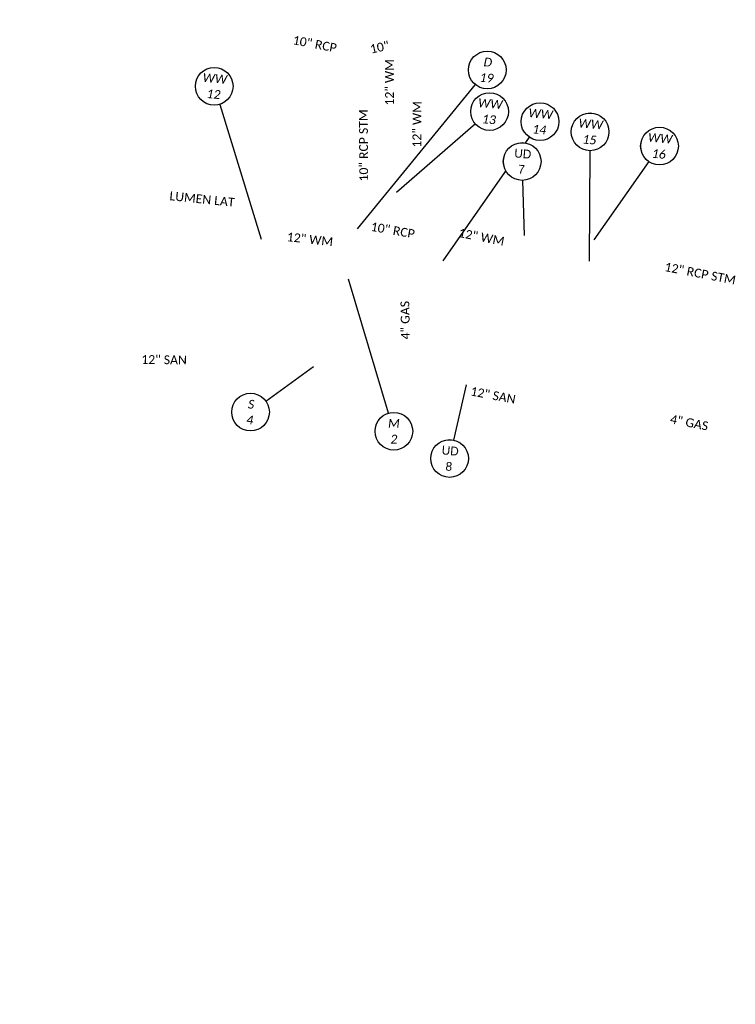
# Model space of a CAD drawing. Header units: feet. Extents: x 2244491 to 2246839, y 594397 to 597597.
# Tile 111 of 115: x 2246112 to 2246340, y 596008 to 596321. Entities that reach past the tile are written whole.
import ezdxf
from ezdxf import colors
from ezdxf.entities.mleader import LeaderData, LeaderLine
from ezdxf.enums import TextEntityAlignment as Align
from ezdxf.math import Vec2, Vec3

# ---------------------------------------------------------------- set-up
doc = ezdxf.new("R2010")
doc.units = ezdxf.units.FT
doc.header["$MEASUREMENT"] = 0
for name, color, linetype in [('DR_X_Text', 7, 'Continuous'), ('TX_P_20', 7, 'Continuous'), ('UT_X_Cable_TV_Text', 7, 'Continuous'), ('UT_X_Gas_Text', 7, 'Continuous'), ('UT_X_Sanitary_Text', 7, 'Continuous'), ('UT_X_Water_Text', 7, 'Continuous')]:
    doc.layers.add(name, color=color, linetype=linetype)
doc.styles.add('P_Slanted_Normal', font='calibrii.ttf', dxfattribs={"height": 0.14})
doc.styles.add('Slanted-Normal', font='font31.shx', dxfattribs={"height": 0.14})
doc.styles.add('X_Straight_Normal', font='calibril.ttf', dxfattribs={"height": 0.14})

# ---------------------------------------------------------------- blocks, each defined once
blk = doc.blocks.new('*U1063')
blk.add_wipeout([(-0.298, 0.023), (-0.295, 0.045), (-0.291, 0.07), (-0.285, 0.091), (-0.277, 0.112), (-0.268, 0.133), (-0.257, 0.153), (-0.245, 0.172), (-0.234, 0.186), (-0.221, 0.202), (-0.206, 0.217), (-0.188, 0.233), (-0.172, 0.245), (-0.158, 0.254), (-0.142, 0.263), (-0.124, 0.272), (-0.105, 0.28), (-0.084, 0.287), (-0.058, 0.293), (-0.036, 0.297), (-0.012, 0.299), (0, 0.299), (0.022, 0.298), (0.043, 0.296), (0.069, 0.291), (0.09, 0.285), (0.111, 0.278), (0.135, 0.266), (0.153, 0.256), (0.17, 0.246), (0.187, 0.233), (0.203, 0.219), (0.217, 0.205), (0.23, 0.191), (0.24, 0.178), (0.253, 0.159), (0.264, 0.141), (0.273, 0.122), (0.281, 0.103), (0.286, 0.086), (0.291, 0.068), (0.294, 0.053), (0.297, 0.037), (0.298, 0.018), (0.299, 0), (0.298, -0.02), (0.296, -0.04), (0.293, -0.059), (0.289, -0.076), (0.284, -0.093), (0.278, -0.109), (0.272, -0.123), (0.263, -0.141), (0.254, -0.157), (0.245, -0.171), (0.232, -0.188), (0.22, -0.202), (0.211, -0.211), (0.198, -0.224), (0.188, -0.232), (0.172, -0.244), (0.151, -0.258), (0.129, -0.27), (0.112, -0.277), (0.094, -0.284), (0.07, -0.291), (0.057, -0.293), (0.038, -0.296), (0.025, -0.298), (0.011, -0.299), (0, -0.299), (-0.006, -0.299), (-0.018, -0.298), (-0.028, -0.298), (-0.04, -0.296), (-0.052, -0.294), (-0.064, -0.292), (-0.077, -0.289), (-0.092, -0.284), (-0.115, -0.276), (-0.135, -0.267), (-0.15, -0.258), (-0.168, -0.247), (-0.182, -0.237), (-0.199, -0.223), (-0.218, -0.204), (-0.232, -0.189), (-0.246, -0.17), (-0.255, -0.155), (-0.266, -0.137), (-0.275, -0.118), (-0.283, -0.097), (-0.29, -0.074), (-0.294, -0.054), (-0.297, -0.033), (-0.299, -0.015), (-0.299, 0)])
at = {"flags": 128}
blk.add_lwpolyline([(0.113, -0.278), (0.957, -2.356)], dxfattribs=at)
blk.add_circle((0, 0), 0.3)
at = {"style": 'Slanted-Normal', "flags": 8}
for tag, p in [('ITEMTYPE', (0, 0.125)), ('ITEMNUMBER', (0, -0.125))]:
    blk.add_attdef(tag, text='', height=0.14, dxfattribs=at).set_placement(p, align=Align.MIDDLE_CENTER)
blk = doc.blocks.new('*U1064')
blk.add_wipeout([(-0.298, 0.023), (-0.295, 0.045), (-0.291, 0.07), (-0.285, 0.091), (-0.277, 0.112), (-0.268, 0.133), (-0.257, 0.153), (-0.245, 0.172), (-0.234, 0.186), (-0.221, 0.202), (-0.206, 0.217), (-0.188, 0.233), (-0.172, 0.245), (-0.158, 0.254), (-0.142, 0.263), (-0.124, 0.272), (-0.105, 0.28), (-0.084, 0.287), (-0.058, 0.293), (-0.036, 0.297), (-0.012, 0.299), (0, 0.299), (0.022, 0.298), (0.043, 0.296), (0.069, 0.291), (0.09, 0.285), (0.111, 0.278), (0.135, 0.266), (0.153, 0.256), (0.17, 0.246), (0.187, 0.233), (0.203, 0.219), (0.217, 0.205), (0.23, 0.191), (0.24, 0.178), (0.253, 0.159), (0.264, 0.141), (0.273, 0.122), (0.281, 0.103), (0.286, 0.086), (0.291, 0.068), (0.294, 0.053), (0.297, 0.037), (0.298, 0.018), (0.299, 0), (0.298, -0.02), (0.296, -0.04), (0.293, -0.059), (0.289, -0.076), (0.284, -0.093), (0.278, -0.109), (0.272, -0.123), (0.263, -0.141), (0.254, -0.157), (0.245, -0.171), (0.232, -0.188), (0.22, -0.202), (0.211, -0.211), (0.198, -0.224), (0.188, -0.232), (0.172, -0.244), (0.151, -0.258), (0.129, -0.27), (0.112, -0.277), (0.094, -0.284), (0.07, -0.291), (0.057, -0.293), (0.038, -0.296), (0.025, -0.298), (0.011, -0.299), (0, -0.299), (-0.006, -0.299), (-0.018, -0.298), (-0.028, -0.298), (-0.04, -0.296), (-0.052, -0.294), (-0.064, -0.292), (-0.077, -0.289), (-0.092, -0.284), (-0.115, -0.276), (-0.135, -0.267), (-0.15, -0.258), (-0.168, -0.247), (-0.182, -0.237), (-0.199, -0.223), (-0.218, -0.204), (-0.232, -0.189), (-0.246, -0.17), (-0.255, -0.155), (-0.266, -0.137), (-0.275, -0.118), (-0.283, -0.097), (-0.29, -0.074), (-0.294, -0.054), (-0.297, -0.033), (-0.299, -0.015), (-0.299, 0)])
at = {"flags": 128}
blk.add_lwpolyline([(-0.208, -0.216), (-1.366, -1.413)], dxfattribs=at)
blk.add_circle((0, 0), 0.3)
at = {"style": 'Slanted-Normal', "flags": 8}
for tag, p in [('ITEMTYPE', (0, 0.125)), ('ITEMNUMBER', (0, -0.125))]:
    blk.add_attdef(tag, text='', height=0.14, dxfattribs=at).set_placement(p, align=Align.MIDDLE_CENTER)
blk = doc.blocks.new('*U1060')
blk.add_wipeout([(-0.298, 0.023), (-0.295, 0.045), (-0.291, 0.07), (-0.285, 0.091), (-0.277, 0.112), (-0.268, 0.133), (-0.257, 0.153), (-0.245, 0.172), (-0.234, 0.186), (-0.221, 0.202), (-0.206, 0.217), (-0.188, 0.233), (-0.172, 0.245), (-0.158, 0.254), (-0.142, 0.263), (-0.124, 0.272), (-0.105, 0.28), (-0.084, 0.287), (-0.058, 0.293), (-0.036, 0.297), (-0.012, 0.299), (0, 0.299), (0.022, 0.298), (0.043, 0.296), (0.069, 0.291), (0.09, 0.285), (0.111, 0.278), (0.135, 0.266), (0.153, 0.256), (0.17, 0.246), (0.187, 0.233), (0.203, 0.219), (0.217, 0.205), (0.23, 0.191), (0.24, 0.178), (0.253, 0.159), (0.264, 0.141), (0.273, 0.122), (0.281, 0.103), (0.286, 0.086), (0.291, 0.068), (0.294, 0.053), (0.297, 0.037), (0.298, 0.018), (0.299, 0), (0.298, -0.02), (0.296, -0.04), (0.293, -0.059), (0.289, -0.076), (0.284, -0.093), (0.278, -0.109), (0.272, -0.123), (0.263, -0.141), (0.254, -0.157), (0.245, -0.171), (0.232, -0.188), (0.22, -0.202), (0.211, -0.211), (0.198, -0.224), (0.188, -0.232), (0.172, -0.244), (0.151, -0.258), (0.129, -0.27), (0.112, -0.277), (0.094, -0.284), (0.07, -0.291), (0.057, -0.293), (0.038, -0.296), (0.025, -0.298), (0.011, -0.299), (0, -0.299), (-0.006, -0.299), (-0.018, -0.298), (-0.028, -0.298), (-0.04, -0.296), (-0.052, -0.294), (-0.064, -0.292), (-0.077, -0.289), (-0.092, -0.284), (-0.115, -0.276), (-0.135, -0.267), (-0.15, -0.258), (-0.168, -0.247), (-0.182, -0.237), (-0.199, -0.223), (-0.218, -0.204), (-0.232, -0.189), (-0.246, -0.17), (-0.255, -0.155), (-0.266, -0.137), (-0.275, -0.118), (-0.283, -0.097), (-0.29, -0.074), (-0.294, -0.054), (-0.297, -0.033), (-0.299, -0.015), (-0.299, 0)])
at = {"flags": 128}
blk.add_lwpolyline([(-0.15, -0.26), (-1.349, -2.339)], dxfattribs=at)
blk.add_circle((0, 0), 0.3)
at = {"style": 'Slanted-Normal', "flags": 8}
for tag, p in [('ITEMTYPE', (0, 0.125)), ('ITEMNUMBER', (0, -0.125))]:
    blk.add_attdef(tag, text='', height=0.14, dxfattribs=at).set_placement(p, align=Align.MIDDLE_CENTER)
blk = doc.blocks.new('*U1061')
blk.add_wipeout([(-0.298, 0.023), (-0.295, 0.045), (-0.291, 0.07), (-0.285, 0.091), (-0.277, 0.112), (-0.268, 0.133), (-0.257, 0.153), (-0.245, 0.172), (-0.234, 0.186), (-0.221, 0.202), (-0.206, 0.217), (-0.188, 0.233), (-0.172, 0.245), (-0.158, 0.254), (-0.142, 0.263), (-0.124, 0.272), (-0.105, 0.28), (-0.084, 0.287), (-0.058, 0.293), (-0.036, 0.297), (-0.012, 0.299), (0, 0.299), (0.022, 0.298), (0.043, 0.296), (0.069, 0.291), (0.09, 0.285), (0.111, 0.278), (0.135, 0.266), (0.153, 0.256), (0.17, 0.246), (0.187, 0.233), (0.203, 0.219), (0.217, 0.205), (0.23, 0.191), (0.24, 0.178), (0.253, 0.159), (0.264, 0.141), (0.273, 0.122), (0.281, 0.103), (0.286, 0.086), (0.291, 0.068), (0.294, 0.053), (0.297, 0.037), (0.298, 0.018), (0.299, 0), (0.298, -0.02), (0.296, -0.04), (0.293, -0.059), (0.289, -0.076), (0.284, -0.093), (0.278, -0.109), (0.272, -0.123), (0.263, -0.141), (0.254, -0.157), (0.245, -0.171), (0.232, -0.188), (0.22, -0.202), (0.211, -0.211), (0.198, -0.224), (0.188, -0.232), (0.172, -0.244), (0.151, -0.258), (0.129, -0.27), (0.112, -0.277), (0.094, -0.284), (0.07, -0.291), (0.057, -0.293), (0.038, -0.296), (0.025, -0.298), (0.011, -0.299), (0, -0.299), (-0.006, -0.299), (-0.018, -0.298), (-0.028, -0.298), (-0.04, -0.296), (-0.052, -0.294), (-0.064, -0.292), (-0.077, -0.289), (-0.092, -0.284), (-0.115, -0.276), (-0.135, -0.267), (-0.15, -0.258), (-0.168, -0.247), (-0.182, -0.237), (-0.199, -0.223), (-0.218, -0.204), (-0.232, -0.189), (-0.246, -0.17), (-0.255, -0.155), (-0.266, -0.137), (-0.275, -0.118), (-0.283, -0.097), (-0.29, -0.074), (-0.294, -0.054), (-0.297, -0.033), (-0.299, -0.015), (-0.299, 0)])
at = {"flags": 128}
blk.add_lwpolyline([(0.024, -0.299), (0.167, -2.053)], dxfattribs=at)
blk.add_circle((0, 0), 0.3)
at = {"style": 'Slanted-Normal', "flags": 8}
for tag, p in [('ITEMTYPE', (0, 0.125)), ('ITEMNUMBER', (0, -0.125))]:
    blk.add_attdef(tag, text='', height=0.14, dxfattribs=at).set_placement(p, align=Align.MIDDLE_CENTER)
blk = doc.blocks.new('*U1062')
blk.add_wipeout([(-0.298, 0.023), (-0.295, 0.045), (-0.291, 0.07), (-0.285, 0.091), (-0.277, 0.112), (-0.268, 0.133), (-0.257, 0.153), (-0.245, 0.172), (-0.234, 0.186), (-0.221, 0.202), (-0.206, 0.217), (-0.188, 0.233), (-0.172, 0.245), (-0.158, 0.254), (-0.142, 0.263), (-0.124, 0.272), (-0.105, 0.28), (-0.084, 0.287), (-0.058, 0.293), (-0.036, 0.297), (-0.012, 0.299), (0, 0.299), (0.022, 0.298), (0.043, 0.296), (0.069, 0.291), (0.09, 0.285), (0.111, 0.278), (0.135, 0.266), (0.153, 0.256), (0.17, 0.246), (0.187, 0.233), (0.203, 0.219), (0.217, 0.205), (0.23, 0.191), (0.24, 0.178), (0.253, 0.159), (0.264, 0.141), (0.273, 0.122), (0.281, 0.103), (0.286, 0.086), (0.291, 0.068), (0.294, 0.053), (0.297, 0.037), (0.298, 0.018), (0.299, 0), (0.298, -0.02), (0.296, -0.04), (0.293, -0.059), (0.289, -0.076), (0.284, -0.093), (0.278, -0.109), (0.272, -0.123), (0.263, -0.141), (0.254, -0.157), (0.245, -0.171), (0.232, -0.188), (0.22, -0.202), (0.211, -0.211), (0.198, -0.224), (0.188, -0.232), (0.172, -0.244), (0.151, -0.258), (0.129, -0.27), (0.112, -0.277), (0.094, -0.284), (0.07, -0.291), (0.057, -0.293), (0.038, -0.296), (0.025, -0.298), (0.011, -0.299), (0, -0.299), (-0.006, -0.299), (-0.018, -0.298), (-0.028, -0.298), (-0.04, -0.296), (-0.052, -0.294), (-0.064, -0.292), (-0.077, -0.289), (-0.092, -0.284), (-0.115, -0.276), (-0.135, -0.267), (-0.15, -0.258), (-0.168, -0.247), (-0.182, -0.237), (-0.199, -0.223), (-0.218, -0.204), (-0.232, -0.189), (-0.246, -0.17), (-0.255, -0.155), (-0.266, -0.137), (-0.275, -0.118), (-0.283, -0.097), (-0.29, -0.074), (-0.294, -0.054), (-0.297, -0.033), (-0.299, -0.015), (-0.299, 0)])
at = {"flags": 128}
blk.add_lwpolyline([(-0.15, -0.26), (-0.911, -1.578)], dxfattribs=at)
blk.add_circle((0, 0), 0.3)
at = {"style": 'Slanted-Normal', "flags": 8}
for tag, p in [('ITEMTYPE', (0, 0.125)), ('ITEMNUMBER', (0, -0.125))]:
    blk.add_attdef(tag, text='', height=0.14, dxfattribs=at).set_placement(p, align=Align.MIDDLE_CENTER)
blk = doc.blocks.new('*U1074')
blk.add_wipeout([(-0.298, 0.023), (-0.295, 0.045), (-0.291, 0.07), (-0.285, 0.091), (-0.277, 0.112), (-0.268, 0.133), (-0.257, 0.153), (-0.245, 0.172), (-0.234, 0.186), (-0.221, 0.202), (-0.206, 0.217), (-0.188, 0.233), (-0.172, 0.245), (-0.158, 0.254), (-0.142, 0.263), (-0.124, 0.272), (-0.105, 0.28), (-0.084, 0.287), (-0.058, 0.293), (-0.036, 0.297), (-0.012, 0.299), (0, 0.299), (0.022, 0.298), (0.043, 0.296), (0.069, 0.291), (0.09, 0.285), (0.111, 0.278), (0.135, 0.266), (0.153, 0.256), (0.17, 0.246), (0.187, 0.233), (0.203, 0.219), (0.217, 0.205), (0.23, 0.191), (0.24, 0.178), (0.253, 0.159), (0.264, 0.141), (0.273, 0.122), (0.281, 0.103), (0.286, 0.086), (0.291, 0.068), (0.294, 0.053), (0.297, 0.037), (0.298, 0.018), (0.299, 0), (0.298, -0.02), (0.296, -0.04), (0.293, -0.059), (0.289, -0.076), (0.284, -0.093), (0.278, -0.109), (0.272, -0.123), (0.263, -0.141), (0.254, -0.157), (0.245, -0.171), (0.232, -0.188), (0.22, -0.202), (0.211, -0.211), (0.198, -0.224), (0.188, -0.232), (0.172, -0.244), (0.151, -0.258), (0.129, -0.27), (0.112, -0.277), (0.094, -0.284), (0.07, -0.291), (0.057, -0.293), (0.038, -0.296), (0.025, -0.298), (0.011, -0.299), (0, -0.299), (-0.006, -0.299), (-0.018, -0.298), (-0.028, -0.298), (-0.04, -0.296), (-0.052, -0.294), (-0.064, -0.292), (-0.077, -0.289), (-0.092, -0.284), (-0.115, -0.276), (-0.135, -0.267), (-0.15, -0.258), (-0.168, -0.247), (-0.182, -0.237), (-0.199, -0.223), (-0.218, -0.204), (-0.232, -0.189), (-0.246, -0.17), (-0.255, -0.155), (-0.266, -0.137), (-0.275, -0.118), (-0.283, -0.097), (-0.29, -0.074), (-0.294, -0.054), (-0.297, -0.033), (-0.299, -0.015), (-0.299, 0)])
at = {"flags": 128}
blk.add_lwpolyline([(0.227, 0.196), (0.936, 0.808)], dxfattribs=at)
blk.add_circle((0, 0), 0.3)
at = {"style": 'Slanted-Normal', "flags": 8}
for tag, p in [('ITEMTYPE', (0, 0.125)), ('ITEMNUMBER', (0, -0.125))]:
    blk.add_attdef(tag, text='', height=0.14, dxfattribs=at).set_placement(p, align=Align.MIDDLE_CENTER)
blk = doc.blocks.new('*U1057')
blk.add_wipeout([(-0.298, 0.023), (-0.295, 0.045), (-0.291, 0.07), (-0.285, 0.091), (-0.277, 0.112), (-0.268, 0.133), (-0.257, 0.153), (-0.245, 0.172), (-0.234, 0.186), (-0.221, 0.202), (-0.206, 0.217), (-0.188, 0.233), (-0.172, 0.245), (-0.158, 0.254), (-0.142, 0.263), (-0.124, 0.272), (-0.105, 0.28), (-0.084, 0.287), (-0.058, 0.293), (-0.036, 0.297), (-0.012, 0.299), (0, 0.299), (0.022, 0.298), (0.043, 0.296), (0.069, 0.291), (0.09, 0.285), (0.111, 0.278), (0.135, 0.266), (0.153, 0.256), (0.17, 0.246), (0.187, 0.233), (0.203, 0.219), (0.217, 0.205), (0.23, 0.191), (0.24, 0.178), (0.253, 0.159), (0.264, 0.141), (0.273, 0.122), (0.281, 0.103), (0.286, 0.086), (0.291, 0.068), (0.294, 0.053), (0.297, 0.037), (0.298, 0.018), (0.299, 0), (0.298, -0.02), (0.296, -0.04), (0.293, -0.059), (0.289, -0.076), (0.284, -0.093), (0.278, -0.109), (0.272, -0.123), (0.263, -0.141), (0.254, -0.157), (0.245, -0.171), (0.232, -0.188), (0.22, -0.202), (0.211, -0.211), (0.198, -0.224), (0.188, -0.232), (0.172, -0.244), (0.151, -0.258), (0.129, -0.27), (0.112, -0.277), (0.094, -0.284), (0.07, -0.291), (0.057, -0.293), (0.038, -0.296), (0.025, -0.298), (0.011, -0.299), (0, -0.299), (-0.006, -0.299), (-0.018, -0.298), (-0.028, -0.298), (-0.04, -0.296), (-0.052, -0.294), (-0.064, -0.292), (-0.077, -0.289), (-0.092, -0.284), (-0.115, -0.276), (-0.135, -0.267), (-0.15, -0.258), (-0.168, -0.247), (-0.182, -0.237), (-0.199, -0.223), (-0.218, -0.204), (-0.232, -0.189), (-0.246, -0.17), (-0.255, -0.155), (-0.266, -0.137), (-0.275, -0.118), (-0.283, -0.097), (-0.29, -0.074), (-0.294, -0.054), (-0.297, -0.033), (-0.299, -0.015), (-0.299, 0)])
at = {"flags": 128}
blk.add_lwpolyline([(-0.086, 0.287), (-0.722, 2.419)], dxfattribs=at)
blk.add_circle((0, 0), 0.3)
at = {"style": 'Slanted-Normal', "flags": 8}
for tag, p in [('ITEMTYPE', (0, 0.125)), ('ITEMNUMBER', (0, -0.125))]:
    blk.add_attdef(tag, text='', height=0.14, dxfattribs=at).set_placement(p, align=Align.MIDDLE_CENTER)
blk = doc.blocks.new('*U1114')
blk.add_wipeout([(-0.298, 0.023), (-0.295, 0.045), (-0.291, 0.07), (-0.285, 0.091), (-0.277, 0.112), (-0.268, 0.133), (-0.257, 0.153), (-0.245, 0.172), (-0.234, 0.186), (-0.221, 0.202), (-0.206, 0.217), (-0.188, 0.233), (-0.172, 0.245), (-0.158, 0.254), (-0.142, 0.263), (-0.124, 0.272), (-0.105, 0.28), (-0.084, 0.287), (-0.058, 0.293), (-0.036, 0.297), (-0.012, 0.299), (0, 0.299), (0.022, 0.298), (0.043, 0.296), (0.069, 0.291), (0.09, 0.285), (0.111, 0.278), (0.135, 0.266), (0.153, 0.256), (0.17, 0.246), (0.187, 0.233), (0.203, 0.219), (0.217, 0.205), (0.23, 0.191), (0.24, 0.178), (0.253, 0.159), (0.264, 0.141), (0.273, 0.122), (0.281, 0.103), (0.286, 0.086), (0.291, 0.068), (0.294, 0.053), (0.297, 0.037), (0.298, 0.018), (0.299, 0), (0.298, -0.02), (0.296, -0.04), (0.293, -0.059), (0.289, -0.076), (0.284, -0.093), (0.278, -0.109), (0.272, -0.123), (0.263, -0.141), (0.254, -0.157), (0.245, -0.171), (0.232, -0.188), (0.22, -0.202), (0.211, -0.211), (0.198, -0.224), (0.188, -0.232), (0.172, -0.244), (0.151, -0.258), (0.129, -0.27), (0.112, -0.277), (0.094, -0.284), (0.07, -0.291), (0.057, -0.293), (0.038, -0.296), (0.025, -0.298), (0.011, -0.299), (0, -0.299), (-0.006, -0.299), (-0.018, -0.298), (-0.028, -0.298), (-0.04, -0.296), (-0.052, -0.294), (-0.064, -0.292), (-0.077, -0.289), (-0.092, -0.284), (-0.115, -0.276), (-0.135, -0.267), (-0.15, -0.258), (-0.168, -0.247), (-0.182, -0.237), (-0.199, -0.223), (-0.218, -0.204), (-0.232, -0.189), (-0.246, -0.17), (-0.255, -0.155), (-0.266, -0.137), (-0.275, -0.118), (-0.283, -0.097), (-0.29, -0.074), (-0.294, -0.054), (-0.297, -0.033), (-0.299, -0.015), (-0.299, 0)])
at = {"flags": 128}
blk.add_lwpolyline([(-0.169, -0.248), (-1.841, -2.697)], dxfattribs=at)
blk.add_circle((0, 0), 0.3)
at = {"style": 'Slanted-Normal', "flags": 8}
for tag, p in [('ITEMTYPE', (0, 0.125)), ('ITEMNUMBER', (0, -0.125))]:
    blk.add_attdef(tag, text='', height=0.14, dxfattribs=at).set_placement(p, align=Align.MIDDLE_CENTER)
blk = doc.blocks.new('*U1161')
blk.add_wipeout([(-0.298, 0.023), (-0.295, 0.045), (-0.291, 0.07), (-0.285, 0.091), (-0.277, 0.112), (-0.268, 0.133), (-0.257, 0.153), (-0.245, 0.172), (-0.234, 0.186), (-0.221, 0.202), (-0.206, 0.217), (-0.188, 0.233), (-0.172, 0.245), (-0.158, 0.254), (-0.142, 0.263), (-0.124, 0.272), (-0.105, 0.28), (-0.084, 0.287), (-0.058, 0.293), (-0.036, 0.297), (-0.012, 0.299), (0, 0.299), (0.022, 0.298), (0.043, 0.296), (0.069, 0.291), (0.09, 0.285), (0.111, 0.278), (0.135, 0.266), (0.153, 0.256), (0.17, 0.246), (0.187, 0.233), (0.203, 0.219), (0.217, 0.205), (0.23, 0.191), (0.24, 0.178), (0.253, 0.159), (0.264, 0.141), (0.273, 0.122), (0.281, 0.103), (0.286, 0.086), (0.291, 0.068), (0.294, 0.053), (0.297, 0.037), (0.298, 0.018), (0.299, 0), (0.298, -0.02), (0.296, -0.04), (0.293, -0.059), (0.289, -0.076), (0.284, -0.093), (0.278, -0.109), (0.272, -0.123), (0.263, -0.141), (0.254, -0.157), (0.245, -0.171), (0.232, -0.188), (0.22, -0.202), (0.211, -0.211), (0.198, -0.224), (0.188, -0.232), (0.172, -0.244), (0.151, -0.258), (0.129, -0.27), (0.112, -0.277), (0.094, -0.284), (0.07, -0.291), (0.057, -0.293), (0.038, -0.296), (0.025, -0.298), (0.011, -0.299), (0, -0.299), (-0.006, -0.299), (-0.018, -0.298), (-0.028, -0.298), (-0.04, -0.296), (-0.052, -0.294), (-0.064, -0.292), (-0.077, -0.289), (-0.092, -0.284), (-0.115, -0.276), (-0.135, -0.267), (-0.15, -0.258), (-0.168, -0.247), (-0.182, -0.237), (-0.199, -0.223), (-0.218, -0.204), (-0.232, -0.189), (-0.246, -0.17), (-0.255, -0.155), (-0.266, -0.137), (-0.275, -0.118), (-0.283, -0.097), (-0.29, -0.074), (-0.294, -0.054), (-0.297, -0.033), (-0.299, -0.015), (-0.299, 0)])
at = {"flags": 128}
blk.add_lwpolyline([(0.042, 0.297), (0.167, 1.194)], dxfattribs=at)
blk.add_circle((0, 0), 0.3)
at = {"style": 'Slanted-Normal', "flags": 8}
for tag, p in [('ITEMTYPE', (0, 0.125)), ('ITEMNUMBER', (0, -0.125))]:
    blk.add_attdef(tag, text='', height=0.14, dxfattribs=at).set_placement(p, align=Align.MIDDLE_CENTER)
blk = doc.blocks.new('*U1156')
blk.add_wipeout([(-0.298, 0.023), (-0.295, 0.045), (-0.291, 0.07), (-0.285, 0.091), (-0.277, 0.112), (-0.268, 0.133), (-0.257, 0.153), (-0.245, 0.172), (-0.234, 0.186), (-0.221, 0.202), (-0.206, 0.217), (-0.188, 0.233), (-0.172, 0.245), (-0.158, 0.254), (-0.142, 0.263), (-0.124, 0.272), (-0.105, 0.28), (-0.084, 0.287), (-0.058, 0.293), (-0.036, 0.297), (-0.012, 0.299), (0, 0.299), (0.022, 0.298), (0.043, 0.296), (0.069, 0.291), (0.09, 0.285), (0.111, 0.278), (0.135, 0.266), (0.153, 0.256), (0.17, 0.246), (0.187, 0.233), (0.203, 0.219), (0.217, 0.205), (0.23, 0.191), (0.24, 0.178), (0.253, 0.159), (0.264, 0.141), (0.273, 0.122), (0.281, 0.103), (0.286, 0.086), (0.291, 0.068), (0.294, 0.053), (0.297, 0.037), (0.298, 0.018), (0.299, 0), (0.298, -0.02), (0.296, -0.04), (0.293, -0.059), (0.289, -0.076), (0.284, -0.093), (0.278, -0.109), (0.272, -0.123), (0.263, -0.141), (0.254, -0.157), (0.245, -0.171), (0.232, -0.188), (0.22, -0.202), (0.211, -0.211), (0.198, -0.224), (0.188, -0.232), (0.172, -0.244), (0.151, -0.258), (0.129, -0.27), (0.112, -0.277), (0.094, -0.284), (0.07, -0.291), (0.057, -0.293), (0.038, -0.296), (0.025, -0.298), (0.011, -0.299), (0, -0.299), (-0.006, -0.299), (-0.018, -0.298), (-0.028, -0.298), (-0.04, -0.296), (-0.052, -0.294), (-0.064, -0.292), (-0.077, -0.289), (-0.092, -0.284), (-0.115, -0.276), (-0.135, -0.267), (-0.15, -0.258), (-0.168, -0.247), (-0.182, -0.237), (-0.199, -0.223), (-0.218, -0.204), (-0.232, -0.189), (-0.246, -0.17), (-0.255, -0.155), (-0.266, -0.137), (-0.275, -0.118), (-0.283, -0.097), (-0.29, -0.074), (-0.294, -0.054), (-0.297, -0.033), (-0.299, -0.015), (-0.299, 0)])
at = {"flags": 128}
blk.add_lwpolyline([(0.034, -0.298), (0.134, -1.168)], dxfattribs=at)
blk.add_circle((0, 0), 0.3)
at = {"style": 'Slanted-Normal', "flags": 8}
for tag, p in [('ITEMTYPE', (0, 0.125)), ('ITEMNUMBER', (0, -0.125))]:
    blk.add_attdef(tag, text='', height=0.14, dxfattribs=at).set_placement(p, align=Align.MIDDLE_CENTER)

msp = doc.modelspace()

# ---------------------------------------------------------------- block references
at = {"layer": 'TX_P_20'}
ref = msp.add_blockref('*U1074', (2246185.686, 596196.623, 1062.51), dxfattribs=dict(at, xscale=20, yscale=20, zscale=20, rotation=355))
ref.add_attrib('ITEMTYPE', 'S', dxfattribs={"layer": '0', "height": 2.8, "rotation": 355, "style": 'P_Slanted_Normal'}).set_placement((2246185.904, 596199.114, 1062.51), align=Align.MIDDLE_CENTER)
ref.add_attrib('ITEMNUMBER', '4', dxfattribs={"layer": '0', "height": 2.8, "rotation": 355, "style": 'P_Slanted_Normal'}).set_placement((2246185.468, 596194.133, 1062.51), align=Align.MIDDLE_CENTER)

# ---------------------------------------------------------------- texts
at = {"layer": 'DR_X_Text', "style": 'X_Straight_Normal'}
for s, rotation, p in [('10" RCP', 349.19166, (2246198.959, 596313.707)), ('10"', 12.55217, (2246224.073, 596310.674)), ('10" RCP STM', 90.28513, (2246223.122, 596269.995)), ('10" RCP', 350.04145, (2246223.786, 596254.326)), ('12" RCP STM', 349.08571, (2246317.315, 596241.522))]:
    msp.add_text(s, height=2.8, rotation=rotation, dxfattribs=at).set_placement(p)
at = {"layer": 'UT_X_Cable_TV_Text', "style": 'X_Straight_Normal'}
msp.add_text('LUMEN LAT', height=2.8, rotation=354.09492, dxfattribs=at).set_placement((2246159.79, 596264.067))
at = {"layer": 'UT_X_Gas_Text', "style": 'X_Straight_Normal'}
for rotation, p in [(90.88061, (2246236.406, 596219.763)), (348.7808, (2246319.093, 596193.092))]:
    msp.add_text('4" GAS', height=2.8, rotation=rotation, dxfattribs=at).set_placement(p)
at = {"layer": 'UT_X_Sanitary_Text', "style": 'X_Straight_Normal'}
for rotation, p in [(359.18933, (2246150.896, 596211.978)), (349.20569, (2246255.529, 596201.955))]:
    msp.add_text('12" SAN', height=2.8, rotation=rotation, dxfattribs=at).set_placement(p)
at = {"layer": 'UT_X_Water_Text', "style": 'X_Straight_Normal'}
for rotation, p in [(90.08043, (2246231.332, 596294.158)), (89.63582, (2246240.037, 596280.781)), (353.53041, (2246197.116, 596251.034)), (348.8421, (2246251.706, 596252.375))]:
    msp.add_text('12" WM', height=2.8, rotation=rotation, dxfattribs=at).set_placement(p)

# ---------------------------------------------------------------- next in the draw order: block references
at = {"layer": 'TX_P_20'}
ref = msp.add_blockref('*U1063', (2246174.12, 596300.274), dxfattribs=dict(at, xscale=20, yscale=20, zscale=20, rotation=355))
ref.add_attrib('ITEMTYPE', 'WW', dxfattribs={"layer": '0', "height": 2.8, "rotation": 355, "style": 'P_Slanted_Normal'}).set_placement((2246174.338, 596302.764), align=Align.MIDDLE_CENTER)
ref.add_attrib('ITEMNUMBER', '12', dxfattribs={"layer": '0', "height": 2.8, "rotation": 355, "style": 'P_Slanted_Normal'}).set_placement((2246173.902, 596297.783), align=Align.MIDDLE_CENTER)
ref = msp.add_blockref('*U1064', (2246261.8, 596292.247), dxfattribs=dict(at, xscale=20, yscale=20, zscale=20, rotation=355))
ref.add_attrib('ITEMTYPE', 'WW', dxfattribs={"layer": '0', "height": 2.8, "rotation": 355, "style": 'P_Slanted_Normal'}).set_placement((2246262.018, 596294.738), align=Align.MIDDLE_CENTER)
ref.add_attrib('ITEMNUMBER', '13', dxfattribs={"layer": '0', "height": 2.8, "rotation": 355, "style": 'P_Slanted_Normal'}).set_placement((2246261.583, 596289.757), align=Align.MIDDLE_CENTER)
ref = msp.add_blockref('*U1057', (2246231.319, 596190.502), dxfattribs=dict(at, xscale=20, yscale=20, zscale=20))
ref.add_attrib('ITEMTYPE', 'M', dxfattribs={"layer": '0', "height": 2.8, "style": 'P_Slanted_Normal'}).set_placement((2246231.319, 596193.002), align=Align.MIDDLE_CENTER)
ref.add_attrib('ITEMNUMBER', '2', dxfattribs={"layer": '0', "height": 2.8, "style": 'P_Slanted_Normal'}).set_placement((2246231.319, 596188.002), align=Align.MIDDLE_CENTER)
ref = msp.add_blockref('*U1161', (2246249.054, 596181.836), dxfattribs=dict(at, xscale=20, yscale=20, zscale=20, rotation=355))
ref.add_attrib('ITEMTYPE', 'UD', dxfattribs={"layer": '0', "height": 2.8, "rotation": 355, "style": 'Slanted-Normal'}).set_placement((2246249.272, 596184.326), align=Align.MIDDLE_CENTER)
ref.add_attrib('ITEMNUMBER', '8', dxfattribs={"layer": '0', "height": 2.8, "rotation": 355, "style": 'Slanted-Normal'}).set_placement((2246248.836, 596179.345), align=Align.MIDDLE_CENTER)

# ---------------------------------------------------------------- next in the draw order: block references
ref = msp.add_blockref('*U1060', (2246277.845, 596289.026), dxfattribs=dict(at, xscale=20, yscale=20, zscale=20, rotation=355))
ref.add_attrib('ITEMTYPE', 'WW', dxfattribs={"layer": '0', "height": 2.8, "rotation": 355, "style": 'P_Slanted_Normal'}).set_placement((2246278.063, 596291.517), align=Align.MIDDLE_CENTER)
ref.add_attrib('ITEMNUMBER', '14', dxfattribs={"layer": '0', "height": 2.8, "rotation": 355, "style": 'P_Slanted_Normal'}).set_placement((2246277.627, 596286.536), align=Align.MIDDLE_CENTER)

# ---------------------------------------------------------------- next in the draw order: leaders
ml = msp.add_multileader_mtext('Standard', dxfattribs=at)
ml.set_content('CONSTRUCTION \\PLIMITS', color=256, style='P_Slanted_Normal')
ml.set_leader_properties()
ml.build(insert=Vec2(0, 0))
ml.multileader.update_dxf_attribs({"dogleg_length": 0.3, "arrow_head_size": 3.6, "scale": 20})
ctx = ml.context
ctx.base_point, ctx.scale, ctx.char_height, ctx.arrow_head_size, ctx.landing_gap_size, ctx.plane_origin, ctx.plane_x_axis, ctx.plane_y_axis = Vec3(2245709.714, 596496.556), 20, 2.8, 3.6, 1.8, Vec3(2245705.652, 596424.761), Vec3(-0.5071023, 0.8618859), Vec3(-0.8618859, -0.5071023)
ctx.text_align_type = 2
notes = []
notes.append((ctx, [(1, (1, 1, 0), (2245690.431, 596529.33), (0.5071023, -0.8618859), 6, [(0, [(2245672.321, 596527.538)], 0, [])])]))
ctx.mtext.insert, ctx.mtext.text_direction, ctx.mtext.rotation, ctx.mtext.width, ctx.mtext.defined_height, ctx.mtext.alignment, ctx.mtext.flow_direction = Vec3(2245693.162, 596521.887), Vec3(-0.5071023, 0.8618859), 2.1026157, 46.19277, 7.944, 3, 5
for ctx, leaders in notes:
    for number, flags, end, landing, length, lines in leaders:
        leader = LeaderData()
        leader.index, (leader.has_last_leader_line, leader.has_dogleg_vector, leader.attachment_direction) = number, flags
        leader.last_leader_point, leader.dogleg_vector, leader.dogleg_length = Vec3(end), Vec3(landing), length
        for number, points, colour, breaks in lines:
            line = LeaderLine()
            line.index, line.vertices, line.color, line.breaks = number, Vec3.list(points), colors.encode_raw_color(colour), breaks
            leader.lines.append(line)
        ctx.leaders.append(leader)

# ---------------------------------------------------------------- next in the draw order: block references
ref = msp.add_blockref('*U1114', (2246261.034, 596305.466), dxfattribs=dict(at, xscale=20, yscale=20, zscale=20, rotation=355))
ref.add_attrib('ITEMTYPE', 'D', dxfattribs={"layer": '0', "height": 2.8, "rotation": 355, "style": 'P_Slanted_Normal'}).set_placement((2246261.252, 596307.957), align=Align.MIDDLE_CENTER)
ref.add_attrib('ITEMNUMBER', '19', dxfattribs={"layer": '0', "height": 2.8, "rotation": 355, "style": 'P_Slanted_Normal'}).set_placement((2246260.816, 596302.976), align=Align.MIDDLE_CENTER)
ref = msp.add_blockref('*U1061', (2246293.786, 596285.785), dxfattribs=dict(at, xscale=20, yscale=20, zscale=20, rotation=355))
ref.add_attrib('ITEMTYPE', 'WW', dxfattribs={"layer": '0', "height": 2.8, "rotation": 355, "style": 'P_Slanted_Normal'}).set_placement((2246294.003, 596288.275), align=Align.MIDDLE_CENTER)
ref.add_attrib('ITEMNUMBER', '15', dxfattribs={"layer": '0', "height": 2.8, "rotation": 355, "style": 'P_Slanted_Normal'}).set_placement((2246293.568, 596283.294), align=Align.MIDDLE_CENTER)

# ---------------------------------------------------------------- next in the draw order: block references
ref = msp.add_blockref('*U1062', (2246315.885, 596281.262), dxfattribs=dict(at, xscale=20, yscale=20, zscale=20, rotation=355))
ref.add_attrib('ITEMTYPE', 'WW', dxfattribs={"layer": '0', "height": 2.8, "rotation": 355, "style": 'P_Slanted_Normal'}).set_placement((2246316.102, 596283.752), align=Align.MIDDLE_CENTER)
ref.add_attrib('ITEMNUMBER', '16', dxfattribs={"layer": '0', "height": 2.8, "rotation": 355, "style": 'P_Slanted_Normal'}).set_placement((2246315.667, 596278.771), align=Align.MIDDLE_CENTER)
ref = msp.add_blockref('*U1156', (2246272.165, 596276.344), dxfattribs=dict(at, xscale=20, yscale=20, zscale=20, rotation=355))
ref.add_attrib('ITEMTYPE', 'UD', dxfattribs={"layer": '0', "height": 2.8, "rotation": 355, "style": 'Slanted-Normal'}).set_placement((2246272.383, 596278.835), align=Align.MIDDLE_CENTER)
ref.add_attrib('ITEMNUMBER', '7', dxfattribs={"layer": '0', "height": 2.8, "rotation": 355, "style": 'Slanted-Normal'}).set_placement((2246271.947, 596273.854), align=Align.MIDDLE_CENTER)

# ---------------------------------------------------------------- next in the draw order: leaders
ml = msp.add_multileader_mtext('Standard', dxfattribs=at)
ml.set_content('STA. 267+01.70 {\\fOHDOTSymbols|b0|i1|c186|p2;\ue0a4} CONST. VALLEY VIEW ROAD =\\PSTA. 23+96.14 {\\fOHDOTSymbols|b0|i1|c186|p2;\ue0a4} CONST. HIGHLAND ROAD', color=256, style='P_Slanted_Normal')
ml.set_leader_properties()
ml.build(insert=Vec2(0, 0))
ml.multileader.update_dxf_attribs({"text_left_attachment_type": 6, "text_right_attachment_type": 6, "dogleg_length": 0.1, "arrow_head_size": 3.6, "scale": 20})
ctx = ml.context
ctx.base_point, ctx.scale, ctx.char_height, ctx.arrow_head_size, ctx.landing_gap_size, ctx.plane_origin, ctx.plane_x_axis, ctx.plane_y_axis = Vec3(2245731.985, 596052.211), 20, 2.8, 3.6, 1.8, Vec3(2245391.309, 596117.206), Vec3(-0.3823329, 0.9240246), Vec3(-0.9240246, -0.3823329)
ctx.left_attachment, ctx.right_attachment, ctx.text_align_type = 6, 6, 2
notes = []
notes.append((ctx, [(1, (1, 1, 0), (2245697.307, 596136.019), (0.3823329, -0.9240246), 2, [(0, [(2245753.09, 596243.435)], 0, [])])]))
ctx.mtext.insert, ctx.mtext.text_direction, ctx.mtext.rotation, ctx.mtext.width, ctx.mtext.alignment, ctx.mtext.line_spacing_style, ctx.mtext.flow_direction = Vec3(2245695.414, 596131.805), Vec3(-0.3823329, 0.9240246), 1.9631161, 93.89405, 3, 2, 5
for ctx, leaders in notes:
    for number, flags, end, landing, length, lines in leaders:
        leader = LeaderData()
        leader.index, (leader.has_last_leader_line, leader.has_dogleg_vector, leader.attachment_direction) = number, flags
        leader.last_leader_point, leader.dogleg_vector, leader.dogleg_length = Vec3(end), Vec3(landing), length
        for number, points, colour, breaks in lines:
            line = LeaderLine()
            line.index, line.vertices, line.color, line.breaks = number, Vec3.list(points), colors.encode_raw_color(colour), breaks
            leader.lines.append(line)
        ctx.leaders.append(leader)

# ---------------------------------------------------------------- next in the draw order: leaders
ml = msp.add_multileader_mtext('Standard', dxfattribs=at)
ml.set_content('STA. 67+00.00 {\\fOHDOTSymbols|b0|i1|c186|p2;\ue0a4} R/W VALLEY VIEW ROAD =\\PSTA. 24+00.00 {\\fOHDOTSymbols|b0|i1|c186|p2;\ue0a4} R/W & CONST. HIGHLAND ROAD', color=256, style='P_Slanted_Normal')
ml.set_leader_properties()
ml.build(insert=Vec2(0, 0))
ml.multileader.update_dxf_attribs({"text_left_attachment_type": 6, "text_right_attachment_type": 6, "dogleg_length": 0.1, "arrow_head_size": 3.6, "scale": 20})
ctx = ml.context
ctx.base_point, ctx.scale, ctx.char_height, ctx.arrow_head_size, ctx.landing_gap_size, ctx.plane_origin, ctx.plane_x_axis, ctx.plane_y_axis = Vec3(2245905.589, 596127.896), 20, 2.8, 3.6, 1.8, Vec3(2245539.572, 596160.355), Vec3(-0.3823329, 0.9240246), Vec3(-0.9240246, -0.3823329)
ctx.left_attachment, ctx.right_attachment, ctx.text_align_type = 6, 6, 2
notes = []
notes.append((ctx, [(1, (1, 1, 0), (2245869.695, 596214.646), (0.3823329, -0.9240246), 2, [(0, [(2245756.954, 596243.405)], 0, [])])]))
ctx.mtext.insert, ctx.mtext.text_direction, ctx.mtext.rotation, ctx.mtext.width, ctx.mtext.alignment, ctx.mtext.line_spacing_style, ctx.mtext.flow_direction = Vec3(2245867.76, 596210.415), Vec3(-0.3823329, 0.9240246), 1.9631161, 93.89405, 3, 2, 5
ctx.mtext.has_bg_fill, ctx.mtext.bg_color, ctx.mtext.bg_scale_factor, ctx.mtext.bg_transparency, ctx.mtext.use_window_bg_color = 1, -1027028792, 1.5, 0, 1
for ctx, leaders in notes:
    for number, flags, end, landing, length, lines in leaders:
        leader = LeaderData()
        leader.index, (leader.has_last_leader_line, leader.has_dogleg_vector, leader.attachment_direction) = number, flags
        leader.last_leader_point, leader.dogleg_vector, leader.dogleg_length = Vec3(end), Vec3(landing), length
        for number, points, colour, breaks in lines:
            line = LeaderLine()
            line.index, line.vertices, line.color, line.breaks = number, Vec3.list(points), colors.encode_raw_color(colour), breaks
            leader.lines.append(line)
        ctx.leaders.append(leader)

# ---------------------------------------------------------------- next in the draw order: leaders
ml = msp.add_multileader_mtext('Standard', dxfattribs=at)
ml.set_content('UTILITY POLE REMOVED BY\\POWNER', color=256, style='P_Slanted_Normal')
ml.set_leader_properties()
ml.build(insert=Vec2(0, 0))
ml.multileader.update_dxf_attribs({"dogleg_length": 0.36, "arrow_head_size": 3.6, "scale": 20})
ctx = ml.context
ctx.base_point, ctx.scale, ctx.char_height, ctx.arrow_head_size, ctx.landing_gap_size, ctx.plane_origin, ctx.plane_x_axis, ctx.plane_y_axis = Vec3(2245875.315, 596146.081), 20, 2.8, 3.6, 1.8, Vec3(2245818.371, 596199.448), Vec3(-0.3746066, 0.9271839), Vec3(-0.9271839, -0.3746066)
ctx.text_align_type = 2
notes = []
notes.append((ctx, [(1, (1, 1, 0), (2245863.279, 596175.871), (0.3746066, -0.9271839), 4.301, [(0, [(2245846.414, 596214.452)], 0, [])])]))
ctx.mtext.insert, ctx.mtext.text_direction, ctx.mtext.rotation, ctx.mtext.width, ctx.mtext.defined_height, ctx.mtext.alignment, ctx.mtext.flow_direction = Vec3(2245864.248, 596169.682), Vec3(-0.3746066, 0.9271839), 1.9547688, 40.41338, 8.581, 3, 5
for ctx, leaders in notes:
    for number, flags, end, landing, length, lines in leaders:
        leader = LeaderData()
        leader.index, (leader.has_last_leader_line, leader.has_dogleg_vector, leader.attachment_direction) = number, flags
        leader.last_leader_point, leader.dogleg_vector, leader.dogleg_length = Vec3(end), Vec3(landing), length
        for number, points, colour, breaks in lines:
            line = LeaderLine()
            line.index, line.vertices, line.color, line.breaks = number, Vec3.list(points), colors.encode_raw_color(colour), breaks
            leader.lines.append(line)
        ctx.leaders.append(leader)

doc.saveas('drawing.dxf')
